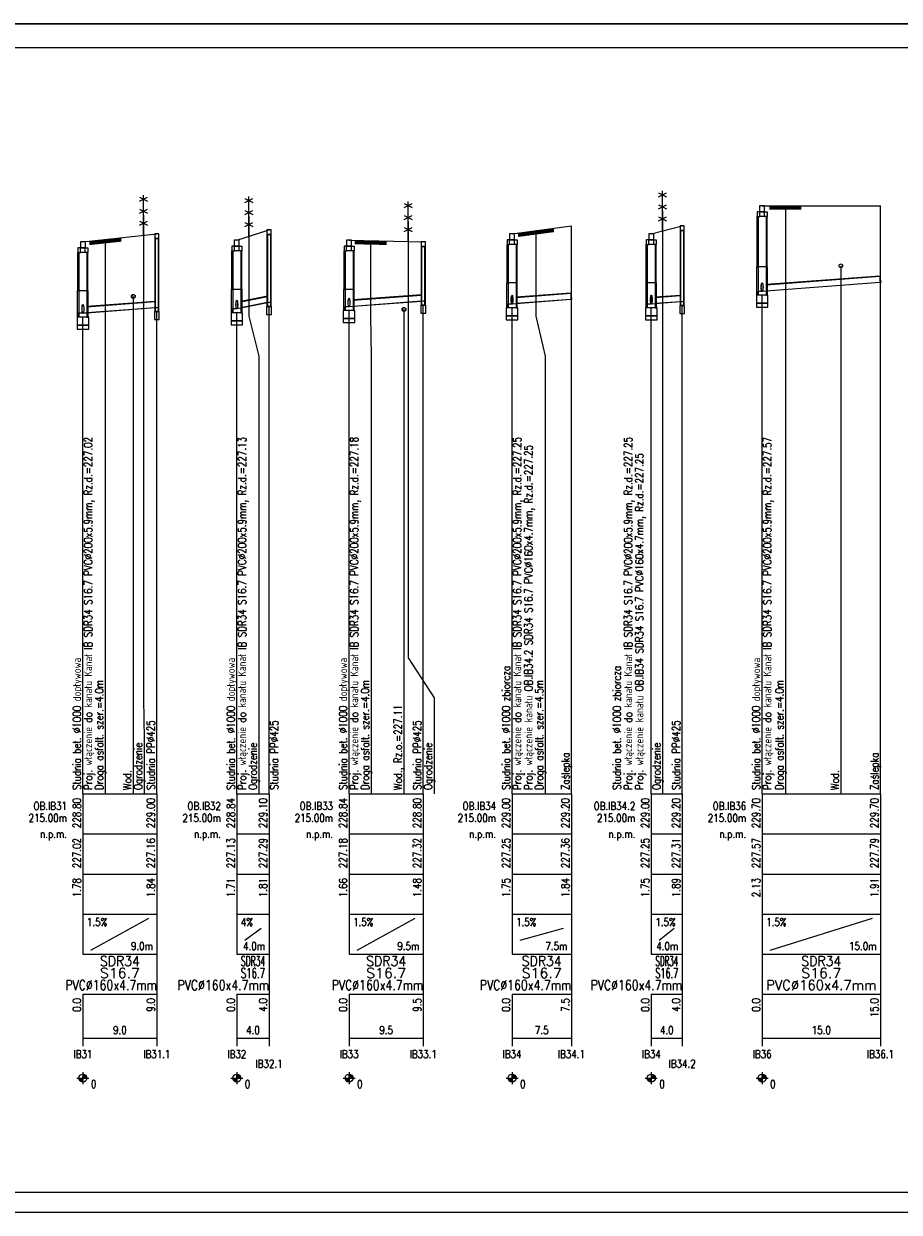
# Model space of a CAD drawing. Header units: metres. Extents: x -25 to 2175, y -3394 to -342.
# Tile 12 of 52: x 832 to 1051, y -2877 to -2580. Entities that reach past the tile are written whole.
import ezdxf
from ezdxf.enums import TextEntityAlignment as Align

# ---------------------------------------------------------------- set-up
doc = ezdxf.new("R2010")
doc.units = ezdxf.units.M
doc.header["$LTSCALE"] = 0.2
doc.layers.get('0').update_dxf_attribs({"color": 8, "linetype": 'CONTINUOUS'})
for name, color, linetype in [('Linie_tabeli', 7, 'CONTINUOUS'), ('Pompownia_P8_Liczby', 7, 'CONTINUOUS'), ('Pompownia_P8_Linie_opisowe', 7, 'CONTINUOUS'), ('Pompownia_P8_Linie_tabeli', 7, 'CONTINUOUS'), ('Pompownia_P8_Odcinki', 7, 'CONTINUOUS'), ('Pompownia_P8_Opis_PZ', 7, 'CONTINUOUS'), ('Pompownia_P8_Opis_uzbr_n', 7, 'CONTINUOUS'), ('Pompownia_P8_Opis_wl', 7, 'CONTINUOUS'), ('Pompownia_P8_Teren_istn', 3, 'CONTINUOUS'), ('Pompownia_P8_Uzbr_nadz', 7, 'CONTINUOUS'), ('Pompownia_P8_Uzbr_podz', 7, 'CONTINUOUS'), ('Pompownia_P8_Wezly', 7, 'CONTINUOUS'), ('warstwa_nr_0', 8, 'CONTINUOUS')]:
    doc.layers.add(name, color=color, linetype=linetype)
doc.styles.get("Standard").update_dxf_attribs({"font": 'simplex.shx'})

msp = doc.modelspace()

# ---------------------------------------------------------------- linework, layer by layer
msp.add_line((-24.71, -2579.92), (1275.29, -2579.92))
at = {"layer": 'Linie_tabeli'}
msp.add_lwpolyline([(0.29, -2871.92), (1269.29, -2871.92), (1269.29, -2585.92), (0.29, -2585.92)], close=True, dxfattribs=at)
at = {"layer": 'Pompownia_P8_Liczby'}
for p, q in [((846.99, -2841.9), (846.99, -2844.9)), ((885.47, -2841.9), (885.47, -2844.9)), ((913.52, -2841.9), (913.52, -2844.9)), ((954.27, -2841.9), (954.27, -2844.9)), ((989.1, -2841.9), (989.1, -2844.9)), ((1016.8, -2841.9), (1016.8, -2844.9)), ((845.49, -2843.4), (848.49, -2843.4)), ((845.99, -2843.47), (847.98, -2843.33)), ((846, -2843.54), (847.98, -2843.27)), ((846.01, -2843.61), (847.96, -2843.2)), ((846.03, -2843.68), (847.95, -2843.13)), ((846.05, -2843.75), (847.93, -2843.06)), ((846.07, -2843.81), (847.9, -2843)), ((846.1, -2843.87), (847.87, -2842.94)), ((846.14, -2843.93), (847.83, -2842.87)), ((846.18, -2843.99), (847.8, -2842.82)), ((846.22, -2844.05), (847.75, -2842.76)), ((846.27, -2844.1), (847.71, -2842.71)), ((846.32, -2844.15), (847.66, -2842.66)), ((846.37, -2844.19), (847.6, -2842.62)), ((846.43, -2844.23), (847.55, -2842.58)), ((846.49, -2844.27), (847.49, -2842.54)), ((846.55, -2844.3), (847.43, -2842.51)), ((846.61, -2844.33), (847.36, -2842.48)), ((846.68, -2844.36), (847.3, -2842.45)), ((846.74, -2844.37), (847.23, -2842.43)), ((846.81, -2844.39), (847.16, -2842.42)), ((846.88, -2844.4), (847.09, -2842.41)), ((846.95, -2844.4), (847.02, -2842.41)), ((883.97, -2843.4), (886.97, -2843.4)), ((884.47, -2843.47), (886.47, -2843.33)), ((884.48, -2843.54), (886.46, -2843.27)), ((884.49, -2843.61), (886.45, -2843.2)), ((884.51, -2843.68), (886.43, -2843.13)), ((884.53, -2843.75), (886.41, -2843.06)), ((884.56, -2843.81), (886.38, -2843)), ((884.59, -2843.87), (886.35, -2842.94)), ((884.62, -2843.93), (886.32, -2842.87)), ((884.66, -2843.99), (886.28, -2842.82)), ((884.7, -2844.05), (886.23, -2842.76)), ((884.75, -2844.1), (886.19, -2842.71)), ((884.8, -2844.15), (886.14, -2842.66)), ((884.85, -2844.19), (886.08, -2842.62)), ((884.91, -2844.23), (886.03, -2842.58)), ((884.97, -2844.27), (885.97, -2842.54)), ((885.03, -2844.3), (885.91, -2842.51)), ((885.09, -2844.33), (885.84, -2842.48)), ((885.16, -2844.36), (885.78, -2842.45)), ((885.23, -2844.37), (885.71, -2842.43)), ((885.3, -2844.39), (885.64, -2842.42)), ((885.36, -2844.4), (885.57, -2842.41)), ((885.43, -2844.4), (885.5, -2842.41)), ((912.02, -2843.4), (915.02, -2843.4)), ((912.52, -2843.47), (914.52, -2843.33)), ((912.53, -2843.54), (914.51, -2843.27)), ((912.54, -2843.61), (914.5, -2843.2)), ((912.56, -2843.68), (914.48, -2843.13)), ((912.58, -2843.75), (914.46, -2843.06)), ((912.61, -2843.81), (914.44, -2843)), ((912.64, -2843.87), (914.41, -2842.94)), ((912.67, -2843.93), (914.37, -2842.87)), ((912.71, -2843.99), (914.33, -2842.82)), ((912.76, -2844.05), (914.29, -2842.76)), ((912.8, -2844.1), (914.24, -2842.71)), ((912.85, -2844.15), (914.19, -2842.66)), ((912.91, -2844.19), (914.14, -2842.62)), ((912.96, -2844.23), (914.08, -2842.58)), ((913.02, -2844.27), (914.02, -2842.54)), ((913.08, -2844.3), (913.96, -2842.51)), ((913.15, -2844.33), (913.9, -2842.48)), ((913.21, -2844.36), (913.83, -2842.45)), ((913.28, -2844.37), (913.76, -2842.43)), ((913.35, -2844.39), (913.7, -2842.42)), ((913.42, -2844.4), (913.63, -2842.41)), ((913.49, -2844.4), (913.56, -2842.41)), ((952.77, -2843.4), (955.77, -2843.4)), ((953.28, -2843.54), (955.26, -2843.27)), ((953.28, -2843.47), (955.27, -2843.33)), ((953.3, -2843.61), (955.25, -2843.2)), ((953.31, -2843.68), (955.24, -2843.13)), ((953.33, -2843.75), (955.21, -2843.06)), ((953.36, -2843.81), (955.19, -2843)), ((953.39, -2843.87), (955.16, -2842.94)), ((953.43, -2843.93), (955.12, -2842.87)), ((953.46, -2843.99), (955.08, -2842.82)), ((953.51, -2844.05), (955.04, -2842.76)), ((953.55, -2844.1), (954.99, -2842.71)), ((953.6, -2844.15), (954.94, -2842.66)), ((953.66, -2844.19), (954.89, -2842.62)), ((953.71, -2844.23), (954.83, -2842.58)), ((953.77, -2844.27), (954.77, -2842.54)), ((953.84, -2844.3), (954.71, -2842.51)), ((953.9, -2844.33), (954.65, -2842.48)), ((953.96, -2844.36), (954.58, -2842.45)), ((954.03, -2844.37), (954.52, -2842.43)), ((954.1, -2844.39), (954.45, -2842.42)), ((954.17, -2844.4), (954.38, -2842.41)), ((954.24, -2844.4), (954.31, -2842.41)), ((987.6, -2843.4), (990.6, -2843.4)), ((988.1, -2843.47), (990.1, -2843.33)), ((988.11, -2843.54), (990.09, -2843.27)), ((988.12, -2843.61), (990.08, -2843.2)), ((988.14, -2843.68), (990.06, -2843.13)), ((988.16, -2843.75), (990.04, -2843.06)), ((988.19, -2843.81), (990.01, -2843)), ((988.22, -2843.87), (989.98, -2842.94)), ((988.25, -2843.93), (989.95, -2842.87)), ((988.29, -2843.99), (989.91, -2842.82)), ((988.33, -2844.05), (989.87, -2842.76)), ((988.38, -2844.1), (989.82, -2842.71)), ((988.43, -2844.15), (989.77, -2842.66)), ((988.48, -2844.19), (989.72, -2842.62)), ((988.54, -2844.23), (989.66, -2842.58)), ((988.6, -2844.27), (989.6, -2842.54)), ((988.66, -2844.3), (989.54, -2842.51)), ((988.73, -2844.33), (989.48, -2842.48)), ((988.79, -2844.36), (989.41, -2842.45)), ((988.86, -2844.37), (989.34, -2842.43)), ((988.93, -2844.39), (989.27, -2842.42)), ((989, -2844.4), (989.21, -2842.41)), ((989.07, -2844.4), (989.14, -2842.41)), ((1015.3, -2843.4), (1018.3, -2843.4)), ((1015.8, -2843.47), (1017.8, -2843.33)), ((1015.81, -2843.54), (1017.79, -2843.27)), ((1015.82, -2843.61), (1017.78, -2843.2)), ((1015.84, -2843.68), (1017.76, -2843.13)), ((1015.86, -2843.75), (1017.74, -2843.06)), ((1015.88, -2843.81), (1017.71, -2843)), ((1015.92, -2843.87), (1017.68, -2842.94)), ((1015.95, -2843.93), (1017.65, -2842.87)), ((1015.99, -2843.99), (1017.61, -2842.82)), ((1016.03, -2844.05), (1017.56, -2842.76)), ((1016.08, -2844.1), (1017.52, -2842.71)), ((1016.13, -2844.15), (1017.47, -2842.66)), ((1016.18, -2844.19), (1017.41, -2842.62)), ((1016.24, -2844.23), (1017.36, -2842.58)), ((1016.3, -2844.27), (1017.3, -2842.54)), ((1016.36, -2844.3), (1017.24, -2842.51)), ((1016.42, -2844.33), (1017.17, -2842.48)), ((1016.49, -2844.36), (1017.11, -2842.45)), ((1016.56, -2844.37), (1017.04, -2842.43)), ((1016.62, -2844.39), (1016.97, -2842.42)), ((1016.69, -2844.4), (1016.9, -2842.41)), ((1016.76, -2844.4), (1016.83, -2842.41))]:
    msp.add_line(p, q, dxfattribs=at)
for centre in [(846.99, -2843.4), (885.47, -2843.4), (913.52, -2843.4), (954.27, -2843.4), (989.1, -2843.4), (1016.8, -2843.4)]:
    msp.add_circle(centre, 1, dxfattribs=at)
at = {"layer": 'Pompownia_P8_Linie_opisowe'}
for p, q in [((1022.62, -2625.4), (1022.62, -2772.4)), ((991.88, -2626.68), (991.88, -2772.4)), ((852.59, -2633.8), (852.59, -2772.4)), ((1036.48, -2640.4), (1036.48, -2772.4)), ((859.59, -2648.04), (859.59, -2772.4)), ((927.26, -2651.3), (927.26, -2772.4))]:
    msp.add_line(p, q, dxfattribs=at)
for points in [[(862.11, -2627.77), (862.11, -2748.6), (862.29, -2758.6), (862.29, -2772.4)], [(888.43, -2628.05), (888.43, -2652.96), (890.97, -2662.96), (890.97, -2772.4)], [(928.32, -2629.32), (928.32, -2738.36), (934.77, -2748.36), (934.77, -2772.4)], [(918.92, -2634.12), (918.92, -2652.96), (919.02, -2662.96), (919.02, -2772.4)], [(960.25, -2631.6), (960.25, -2652.96), (962.57, -2662.96), (962.57, -2772.4)]]:
    msp.add_lwpolyline(points, dxfattribs=at)
at = {"layer": 'Pompownia_P8_Linie_tabeli'}
for p, q in [((846.99, -2772.4), (865.47, -2772.4)), ((846.99, -2772.4), (846.99, -2802.4)), ((846.99, -2772.4), (846.99, -2812.4)), ((865.47, -2772.4), (865.47, -2802.4)), ((865.47, -2772.4), (865.47, -2833.4)), ((885.47, -2772.4), (893.52, -2772.4)), ((885.47, -2772.4), (885.47, -2802.4)), ((885.47, -2772.4), (885.47, -2812.4)), ((893.52, -2772.4), (893.52, -2802.4)), ((893.52, -2772.4), (893.52, -2833.4)), ((913.52, -2772.4), (932.07, -2772.4)), ((913.52, -2772.4), (913.52, -2802.4)), ((913.52, -2772.4), (913.52, -2812.4)), ((932.07, -2772.4), (932.07, -2802.4)), ((932.07, -2772.4), (932.07, -2833.4)), ((954.27, -2772.4), (969.1, -2772.4)), ((954.27, -2772.4), (954.27, -2802.4)), ((954.27, -2772.4), (954.27, -2812.4)), ((969.1, -2772.4), (969.1, -2802.4)), ((969.1, -2772.4), (969.1, -2833.4)), ((989.1, -2772.4), (996.8, -2772.4)), ((989.1, -2772.4), (989.1, -2802.4)), ((989.1, -2772.4), (989.1, -2812.4)), ((996.8, -2772.4), (996.8, -2802.4)), ((996.8, -2772.4), (996.8, -2833.4)), ((1016.8, -2772.4), (1046.38, -2772.4)), ((1016.8, -2772.4), (1016.8, -2802.4)), ((1016.8, -2772.4), (1016.8, -2833.4)), ((1046.38, -2772.4), (1046.38, -2802.4)), ((1046.38, -2772.4), (1046.38, -2833.4)), ((846.99, -2782.4), (865.47, -2782.4)), ((885.47, -2782.4), (893.52, -2782.4)), ((913.52, -2782.4), (932.07, -2782.4)), ((954.27, -2782.4), (969.1, -2782.4)), ((989.1, -2782.4), (996.8, -2782.4)), ((1016.8, -2782.4), (1046.38, -2782.4)), ((846.99, -2792.4), (865.47, -2792.4)), ((885.47, -2792.4), (893.52, -2792.4)), ((913.52, -2792.4), (932.07, -2792.4)), ((954.27, -2792.4), (969.1, -2792.4)), ((989.1, -2792.4), (996.8, -2792.4)), ((1016.8, -2792.4), (1046.38, -2792.4)), ((846.99, -2802.4), (865.47, -2802.4)), ((846.99, -2802.4), (846.99, -2812.4)), ((848.99, -2811.4), (863.47, -2803.4)), ((865.47, -2802.4), (865.47, -2812.4)), ((885.47, -2802.4), (893.52, -2802.4)), ((885.47, -2802.4), (885.47, -2812.4)), ((893.52, -2802.4), (893.52, -2812.4)), ((913.52, -2802.4), (932.07, -2802.4)), ((913.52, -2802.4), (913.52, -2812.4)), ((915.52, -2811.4), (930.07, -2803.4)), ((932.07, -2802.4), (932.07, -2812.4)), ((954.27, -2802.4), (969.1, -2802.4)), ((954.27, -2802.4), (954.27, -2812.4)), ((969.1, -2802.4), (969.1, -2812.4)), ((989.1, -2802.4), (996.8, -2802.4)), ((989.1, -2802.4), (989.1, -2812.4)), ((996.8, -2802.4), (996.8, -2812.4)), ((1016.8, -2802.4), (1046.38, -2802.4)), ((1016.8, -2802.4), (1016.8, -2812.4)), ((1018.8, -2811.4), (1044.38, -2803.4)), ((1046.38, -2802.4), (1046.38, -2812.4)), ((887.47, -2808.9), (891.52, -2805.9)), ((956.27, -2808.9), (967.1, -2805.9)), ((991.1, -2808.9), (994.8, -2805.9)), ((846.99, -2812.4), (865.47, -2812.4)), ((865.47, -2812.4), (865.47, -2822.4)), ((885.47, -2812.4), (893.52, -2812.4)), ((893.52, -2812.4), (893.52, -2822.4)), ((913.52, -2812.4), (932.07, -2812.4)), ((932.07, -2812.4), (932.07, -2822.4)), ((954.27, -2812.4), (969.1, -2812.4)), ((969.1, -2812.4), (969.1, -2822.4)), ((989.1, -2812.4), (996.8, -2812.4)), ((996.8, -2812.4), (996.8, -2822.4)), ((1016.8, -2812.4), (1046.38, -2812.4)), ((1046.38, -2812.4), (1046.38, -2822.4)), ((846.99, -2822.4), (865.47, -2822.4)), ((846.99, -2822.4), (846.99, -2835.4)), ((846.99, -2822.4), (846.99, -2833.4)), ((865.47, -2822.4), (865.47, -2835.4)), ((885.47, -2822.4), (893.52, -2822.4)), ((885.47, -2822.4), (885.47, -2835.4)), ((885.47, -2822.4), (885.47, -2833.4)), ((893.52, -2822.4), (893.52, -2835.4)), ((913.52, -2822.4), (932.07, -2822.4)), ((913.52, -2822.4), (913.52, -2835.4)), ((913.52, -2822.4), (913.52, -2833.4)), ((932.07, -2822.4), (932.07, -2835.4)), ((954.27, -2822.4), (969.1, -2822.4)), ((954.27, -2822.4), (954.27, -2835.4)), ((954.27, -2822.4), (954.27, -2833.4)), ((969.1, -2822.4), (969.1, -2835.4)), ((989.1, -2822.4), (996.8, -2822.4)), ((989.1, -2822.4), (989.1, -2835.4)), ((989.1, -2822.4), (989.1, -2833.4)), ((996.8, -2822.4), (996.8, -2835.4)), ((1016.8, -2822.4), (1046.38, -2822.4)), ((1016.8, -2822.4), (1016.8, -2835.4)), ((1046.38, -2822.4), (1046.38, -2835.4)), ((846.99, -2833.4), (865.47, -2833.4)), ((885.47, -2833.4), (893.52, -2833.4)), ((913.52, -2833.4), (932.07, -2833.4)), ((954.27, -2833.4), (969.1, -2833.4)), ((989.1, -2833.4), (996.8, -2833.4)), ((1016.8, -2833.4), (1046.38, -2833.4))]:
    msp.add_line(p, q, dxfattribs=at)
for points in [[(1046.38, -2772.4), (1046.38, -2625.4)], [(969.1, -2772.4), (969.1, -2630.4)], [(1016.8, -2772.4), (1016.8, -2647.76)], [(865.47, -2772.4), (865.47, -2651.85)], [(885.47, -2772.4), (885.47, -2652.12)], [(893.52, -2772.4), (893.52, -2650.57)], [(913.52, -2772.4), (913.52, -2651.6)], [(932.07, -2772.4), (932.07, -2650.22)], [(954.27, -2772.4), (954.27, -2650.91)], [(989.1, -2772.4), (989.1, -2650.91)], [(996.8, -2772.4), (996.8, -2650.34)], [(846.99, -2772.4), (846.99, -2653.23)]]:
    msp.add_lwpolyline(points, dxfattribs=at)
at = {"layer": 'Pompownia_P8_Odcinki'}
for points in [[(1017.8, -2645.16), (1046.23, -2643.03), (1046.23, -2642.98), (1017.8, -2645.11)], [(1017.8, -2646.66), (1046.23, -2644.53), (1046.23, -2644.58), (1017.8, -2646.71)], [(886.47, -2649.39), (893.1, -2648.06), (893.1, -2648.02), (886.47, -2649.34)], [(914.52, -2649), (931.65, -2647.71), (931.65, -2647.66), (914.52, -2648.95)], [(914.52, -2650.5), (931.65, -2649.22), (931.65, -2649.26), (914.52, -2650.55)], [(955.27, -2648.3), (968.95, -2647.28), (968.95, -2647.23), (955.27, -2648.26)], [(955.27, -2649.81), (968.95, -2648.78), (968.95, -2648.83), (955.27, -2649.86)], [(990.1, -2648.3), (996.37, -2647.83), (996.37, -2647.79), (990.1, -2648.26)], [(847.99, -2650.62), (865.04, -2649.34), (865.04, -2649.3), (847.99, -2650.58)], [(847.99, -2652.13), (865.04, -2650.85), (865.04, -2650.9), (847.99, -2652.18)], [(886.47, -2650.9), (893.1, -2649.57), (893.1, -2649.62), (886.47, -2650.94)], [(990.1, -2649.81), (996.37, -2649.34), (996.37, -2649.39), (990.1, -2649.86)]]:
    msp.add_lwpolyline(points, close=True, dxfattribs=at)
at = {"layer": 'Pompownia_P8_Opis_wl'}
for centre, major_axis in [((1016.8, -2645.74), (0, -1.1)), ((1016.8, -2645.74), (0, -1)), ((885.47, -2650.1), (0, -1.1)), ((885.47, -2650.1), (0, -1)), ((913.52, -2649.58), (0, -1.1)), ((913.52, -2649.58), (0, -1)), ((954.27, -2648.88), (0, -1.1)), ((954.27, -2648.88), (0, -1)), ((954.27, -2649.13), (0, -0.8)), ((954.27, -2649.13), (0, -0.753)), ((989.1, -2648.88), (0, -1.1)), ((989.1, -2648.88), (0, -1)), ((989.1, -2649.13), (0, -0.8)), ((989.1, -2649.13), (0, -0.753)), ((846.99, -2651.2), (0, -1.1)), ((846.99, -2651.2), (0, -1))]:
    msp.add_ellipse(centre, major_axis=major_axis, ratio=0.2, dxfattribs=at)
at = {"layer": 'Pompownia_P8_Teren_istn'}
for points in [[(1016.8, -2625.4), (1046.38, -2625.4)], [(885.47, -2634), (893.52, -2631.4)], [(954.27, -2632.4), (969.1, -2630.4)], [(989.1, -2632.4), (996.8, -2630.4)], [(846.99, -2634.4), (865.47, -2632.4)], [(913.52, -2634), (932.07, -2634.4)]]:
    msp.add_lwpolyline(points, dxfattribs=at)
at = {"layer": 'Pompownia_P8_Uzbr_nadz'}
for p, q in [((990.88, -2623.18), (992.88, -2622.18)), ((990.88, -2622.18), (992.88, -2623.18)), ((991.88, -2631.68), (991.88, -2621.68)), ((861.11, -2624.27), (863.11, -2623.27)), ((861.11, -2623.27), (863.11, -2624.27)), ((862.11, -2632.77), (862.11, -2622.77)), ((887.43, -2624.55), (889.43, -2623.55)), ((887.43, -2623.55), (889.43, -2624.55)), ((888.43, -2633.05), (888.43, -2623.05)), ((927.32, -2625.82), (929.32, -2624.82)), ((927.32, -2624.82), (929.32, -2625.82)), ((928.32, -2634.32), (928.32, -2624.32)), ((990.88, -2626.18), (992.88, -2625.18)), ((990.88, -2625.18), (992.88, -2626.18)), ((861.11, -2627.27), (863.11, -2626.27)), ((861.11, -2626.27), (863.11, -2627.27)), ((887.43, -2627.55), (889.43, -2626.55)), ((887.43, -2626.55), (889.43, -2627.55)), ((927.32, -2628.82), (929.32, -2627.82)), ((927.32, -2627.82), (929.32, -2628.82)), ((990.88, -2629.18), (992.88, -2628.18)), ((990.88, -2628.18), (992.88, -2629.18)), ((861.11, -2630.27), (863.11, -2629.27)), ((861.11, -2629.27), (863.11, -2630.27)), ((887.43, -2630.55), (889.43, -2629.55)), ((887.43, -2629.55), (889.43, -2630.55)), ((927.32, -2631.82), (929.32, -2630.82)), ((927.32, -2630.82), (929.32, -2631.82))]:
    msp.add_line(p, q, dxfattribs=at)
for points in [[(1018.62, -2625.9, 1, 1, 0), (1026.62, -2625.9, 1, 1, 0)], [(955.75, -2632.7, 1, 1, 0), (964.75, -2631.49, 1, 1, 0)], [(848.59, -2634.73, 1, 1, 0), (856.59, -2633.87, 1, 1, 0)], [(914.92, -2634.53, 1, 1, 0), (922.92, -2634.71, 1, 1, 0)]]:
    msp.add_lwpolyline(points, format="xyseb", dxfattribs=at)
at = {"layer": 'Pompownia_P8_Uzbr_podz'}
for centre, radius in [((1036.48, -2640.4), 0.472), ((1036.48, -2640.4), 0.45), ((859.59, -2648.04), 0.472), ((859.59, -2648.04), 0.45), ((927.26, -2651.3), 0.472), ((927.26, -2651.3), 0.45)]:
    msp.add_circle(centre, radius, dxfattribs=at)
at = {"layer": 'Pompownia_P8_Wezly'}
for p, q in [((1017.4, -2626.9), (1016.2, -2626.9)), ((1017.4, -2628.1), (1016.2, -2628.1)), ((954.87, -2633.9), (953.67, -2633.9)), ((989.7, -2633.9), (988.5, -2633.9)), ((847.59, -2635.9), (846.39, -2635.9)), ((847.59, -2637.1), (846.39, -2637.1)), ((886.07, -2635.5), (884.87, -2635.5)), ((886.07, -2636.7), (884.87, -2636.7)), ((914.12, -2635.5), (912.92, -2635.5)), ((914.12, -2636.7), (912.92, -2636.7)), ((954.87, -2635.1), (953.67, -2635.1)), ((989.7, -2635.1), (988.5, -2635.1)), ((1017.92, -2640.7), (1015.68, -2640.7)), ((1046.38, -2643.75), (1046.23, -2642.98)), ((1046.23, -2642.98), (1046.23, -2644.58)), ((1046.38, -2643.77), (1046.23, -2643.03)), ((955.39, -2644.7), (953.15, -2644.7)), ((990.22, -2644.7), (987.98, -2644.7)), ((1046.23, -2644.53), (1046.38, -2644.53)), ((1046.23, -2644.58), (1046.38, -2644.55)), ((1046.54, -2644.52), (1046.38, -2643.75)), ((1046.54, -2644.52), (1046.38, -2643.77)), ((1046.38, -2644.53), (1046.54, -2644.52)), ((1046.38, -2644.55), (1046.54, -2644.52)), ((1046.54, -2644.52), (1046.54, -2644.52)), ((848.11, -2646.7), (845.87, -2646.7)), ((886.59, -2646.3), (884.35, -2646.3)), ((914.64, -2646.3), (912.4, -2646.3)), ((969.1, -2648), (968.95, -2647.23)), ((968.95, -2647.23), (968.95, -2648.83)), ((969.1, -2648.02), (968.95, -2647.28)), ((968.95, -2648.78), (969.1, -2648.78)), ((968.95, -2648.83), (969.1, -2648.8)), ((969.25, -2648.77), (969.1, -2648)), ((969.25, -2648.77), (969.1, -2648.02)), ((969.1, -2648.78), (969.25, -2648.77)), ((969.1, -2648.8), (969.25, -2648.77)), ((969.25, -2648.77), (969.25, -2648.77))]:
    msp.add_line(p, q, dxfattribs=at)
for points in [[(1016.17, -2626.9), (1017.42, -2626.9), (1017.42, -2625.4), (1016.17, -2625.4)], [(1016.2, -2626.9), (1015.55, -2626.9), (1015.55, -2628.1), (1016.2, -2628.1)], [(1015.8, -2640.7), (1015.55, -2640.7), (1015.55, -2628.1), (1015.8, -2628.1)], [(1017.4, -2626.9), (1018.05, -2626.9), (1018.05, -2628.1), (1017.4, -2628.1)], [(1017.8, -2640.7), (1018.05, -2640.7), (1018.05, -2628.1), (1017.8, -2628.1)], [(892.99, -2632.6), (894.05, -2632.6), (894.05, -2631.4), (892.99, -2631.4)], [(996.27, -2631.6), (997.33, -2631.6), (997.33, -2630.4), (996.27, -2630.4)], [(864.94, -2633.6), (866, -2633.6), (866, -2632.4), (864.94, -2632.4)], [(864.94, -2651.85), (866, -2651.85), (866, -2633.6), (864.94, -2633.6)], [(865.04, -2651.85), (865.89, -2651.85), (865.89, -2633.6), (865.04, -2633.6)], [(884.84, -2635.5), (886.09, -2635.5), (886.09, -2634), (884.84, -2634)], [(892.99, -2650.57), (894.05, -2650.57), (894.05, -2632.6), (892.99, -2632.6)], [(893.1, -2650.57), (893.95, -2650.57), (893.95, -2632.6), (893.1, -2632.6)], [(912.9, -2635.5), (914.15, -2635.5), (914.15, -2634), (912.9, -2634)], [(953.67, -2633.9), (953.02, -2633.9), (953.02, -2635.1), (953.67, -2635.1)], [(953.65, -2633.9), (954.9, -2633.9), (954.9, -2632.4), (953.65, -2632.4)], [(954.87, -2633.9), (955.52, -2633.9), (955.52, -2635.1), (954.87, -2635.1)], [(988.5, -2633.9), (987.85, -2633.9), (987.85, -2635.1), (988.5, -2635.1)], [(988.48, -2633.9), (989.72, -2633.9), (989.72, -2632.4), (988.48, -2632.4)], [(989.7, -2633.9), (990.35, -2633.9), (990.35, -2635.1), (989.7, -2635.1)], [(996.27, -2650.34), (997.33, -2650.34), (997.33, -2631.6), (996.27, -2631.6)], [(996.37, -2650.34), (997.22, -2650.34), (997.22, -2631.6), (996.37, -2631.6)], [(846.39, -2635.9), (845.74, -2635.9), (845.74, -2637.1), (846.39, -2637.1)], [(845.99, -2646.7), (845.74, -2646.7), (845.74, -2637.1), (845.99, -2637.1)], [(846.36, -2635.9), (847.61, -2635.9), (847.61, -2634.4), (846.36, -2634.4)], [(847.59, -2635.9), (848.24, -2635.9), (848.24, -2637.1), (847.59, -2637.1)], [(847.99, -2646.7), (848.24, -2646.7), (848.24, -2637.1), (847.99, -2637.1)], [(884.87, -2635.5), (884.22, -2635.5), (884.22, -2636.7), (884.87, -2636.7)], [(884.47, -2646.3), (884.22, -2646.3), (884.22, -2636.7), (884.47, -2636.7)], [(886.07, -2635.5), (886.72, -2635.5), (886.72, -2636.7), (886.07, -2636.7)], [(886.47, -2646.3), (886.72, -2646.3), (886.72, -2636.7), (886.47, -2636.7)], [(912.92, -2635.5), (912.27, -2635.5), (912.27, -2636.7), (912.92, -2636.7)], [(912.52, -2646.3), (912.27, -2646.3), (912.27, -2636.7), (912.52, -2636.7)], [(914.12, -2635.5), (914.77, -2635.5), (914.77, -2636.7), (914.12, -2636.7)], [(914.52, -2646.3), (914.77, -2646.3), (914.77, -2636.7), (914.52, -2636.7)], [(931.54, -2635.6), (932.6, -2635.6), (932.6, -2634.4), (931.54, -2634.4)], [(931.54, -2650.22), (932.6, -2650.22), (932.6, -2635.6), (931.54, -2635.6)], [(931.65, -2650.22), (932.5, -2650.22), (932.5, -2635.6), (931.65, -2635.6)], [(953.27, -2644.7), (953.02, -2644.7), (953.02, -2635.1), (953.27, -2635.1)], [(955.27, -2644.7), (955.52, -2644.7), (955.52, -2635.1), (955.27, -2635.1)], [(988.1, -2644.7), (987.85, -2644.7), (987.85, -2635.1), (988.1, -2635.1)], [(990.1, -2644.7), (990.35, -2644.7), (990.35, -2635.1), (990.1, -2635.1)], [(1015.8, -2647.76), (1015.48, -2647.76), (1015.48, -2640.7), (1015.8, -2640.7)], [(1017.8, -2647.76), (1018.12, -2647.76), (1018.12, -2640.7), (1017.8, -2640.7)], [(953.27, -2650.91), (952.95, -2650.91), (952.95, -2644.7), (953.27, -2644.7)], [(955.27, -2650.91), (955.59, -2650.91), (955.59, -2644.7), (955.27, -2644.7)], [(988.1, -2650.91), (987.78, -2650.91), (987.78, -2644.7), (988.1, -2644.7)], [(990.1, -2650.91), (990.42, -2650.91), (990.42, -2644.7), (990.1, -2644.7)], [(845.99, -2653.23), (845.67, -2653.23), (845.67, -2646.7), (845.99, -2646.7)], [(847.99, -2653.23), (848.31, -2653.23), (848.31, -2646.7), (847.99, -2646.7)], [(884.47, -2652.12), (884.15, -2652.12), (884.15, -2646.3), (884.47, -2646.3)], [(886.47, -2652.12), (886.79, -2652.12), (886.79, -2646.3), (886.47, -2646.3)], [(912.52, -2651.6), (912.2, -2651.6), (912.2, -2646.3), (912.52, -2646.3)], [(914.52, -2651.6), (914.84, -2651.6), (914.84, -2646.3), (914.52, -2646.3)], [(932.07, -2650.22), (931.65, -2650.22), (931.65, -2649.22), (932.07, -2649.18), (932.5, -2649.18), (932.5, -2650.22)], [(1015.36, -2649.76), (1018.24, -2649.76), (1018.24, -2647.76), (1015.36, -2647.76)], [(1016.8, -2647.76), (1015.8, -2647.76), (1015.8, -2646.74), (1016.8, -2646.74), (1017.8, -2646.66), (1017.8, -2647.76)], [(846.99, -2653.23), (845.99, -2653.23), (845.99, -2652.2), (846.99, -2652.2), (847.99, -2652.13), (847.99, -2653.23)], [(864.86, -2653.85), (866.08, -2653.85), (866.08, -2651.85), (864.86, -2651.85)], [(865.47, -2651.85), (865.04, -2651.85), (865.04, -2650.85), (865.47, -2650.82), (865.89, -2650.82), (865.89, -2651.85)], [(884.03, -2654.12), (886.91, -2654.12), (886.91, -2652.12), (884.03, -2652.12)], [(885.47, -2652.12), (884.47, -2652.12), (884.47, -2651.1), (885.47, -2651.1), (886.47, -2650.9), (886.47, -2652.12)], [(892.91, -2652.57), (894.13, -2652.57), (894.13, -2650.57), (892.91, -2650.57)], [(893.52, -2650.57), (893.1, -2650.57), (893.1, -2649.57), (893.52, -2649.49), (893.95, -2649.49), (893.95, -2650.57)], [(912.08, -2653.6), (914.96, -2653.6), (914.96, -2651.6), (912.08, -2651.6)], [(913.52, -2651.6), (912.52, -2651.6), (912.52, -2650.58), (913.52, -2650.58), (914.52, -2650.5), (914.52, -2651.6)], [(931.46, -2652.22), (932.69, -2652.22), (932.69, -2650.22), (931.46, -2650.22)], [(952.83, -2652.91), (955.71, -2652.91), (955.71, -2650.91), (952.83, -2650.91)], [(954.27, -2650.91), (953.27, -2650.91), (953.27, -2649.88), (954.27, -2649.88), (955.27, -2649.81), (955.27, -2650.91)], [(987.66, -2652.91), (990.54, -2652.91), (990.54, -2650.91), (987.66, -2650.91)], [(989.1, -2650.91), (988.1, -2650.91), (988.1, -2649.88), (989.1, -2649.88), (990.1, -2649.81), (990.1, -2650.91)], [(996.19, -2652.34), (997.41, -2652.34), (997.41, -2650.34), (996.19, -2650.34)], [(996.8, -2650.34), (996.37, -2650.34), (996.37, -2649.34), (996.8, -2649.31), (997.22, -2649.31), (997.22, -2650.34)], [(1015.36, -2650.76), (1018.24, -2650.76), (1018.24, -2649.76), (1015.36, -2649.76)], [(845.55, -2655.23), (848.43, -2655.23), (848.43, -2653.23), (845.55, -2653.23)], [(884.03, -2655.12), (886.91, -2655.12), (886.91, -2654.12), (884.03, -2654.12)], [(912.08, -2654.6), (914.96, -2654.6), (914.96, -2653.6), (912.08, -2653.6)], [(952.83, -2653.91), (955.71, -2653.91), (955.71, -2652.91), (952.83, -2652.91)], [(987.66, -2653.91), (990.54, -2653.91), (990.54, -2652.91), (987.66, -2652.91)], [(845.55, -2656.23), (848.43, -2656.23), (848.43, -2655.23), (845.55, -2655.23)]]:
    msp.add_lwpolyline(points, close=True, dxfattribs=at)
at = {"layer": 'warstwa_nr_0'}
msp.add_lwpolyline([(-24.71, -2876.92), (1275.29, -2876.92), (1275.29, -2579.92), (-24.71, -2579.92)], close=True, dxfattribs=at)

# ---------------------------------------------------------------- texts
at = {"layer": 'Pompownia_P8_Liczby', "width": 0.8}
for s, p in [('228.80', (846.49, -2773.4)), ('229.00', (864.97, -2773.4)), ('228.84', (884.97, -2773.4)), ('229.10', (893.02, -2773.4)), ('228.84', (913.02, -2773.4)), ('228.80', (931.57, -2773.4)), ('229.00', (953.77, -2773.4)), ('229.20', (968.6, -2773.4)), ('229.00', (988.6, -2773.4)), ('229.20', (996.3, -2773.4)), ('229.70', (1016.3, -2773.4)), ('229.70', (1045.88, -2773.4)), ('227.02', (846.49, -2783.4)), ('227.16', (864.97, -2783.4)), ('227.13', (884.97, -2783.4)), ('227.29', (893.02, -2783.4)), ('227.18', (913.02, -2783.4)), ('227.32', (931.57, -2783.4)), ('227.25', (953.77, -2783.4)), ('227.36', (968.6, -2783.4)), ('227.25', (988.6, -2783.4)), ('227.31', (996.3, -2783.4)), ('227.57', (1016.3, -2783.4)), ('227.79', (1045.88, -2783.4)), ('1.78', (846.49, -2793.4)), ('1.84', (864.97, -2793.4)), ('1.71', (884.97, -2793.4)), ('1.81', (893.02, -2793.4)), ('1.66', (913.02, -2793.4)), ('1.48', (931.57, -2793.4)), ('1.75', (953.77, -2793.4)), ('1.84', (968.6, -2793.4)), ('1.75', (988.6, -2793.4)), ('1.89', (996.3, -2793.4)), ('2.13', (1016.3, -2793.4)), ('1.91', (1045.88, -2793.4)), ('0.0', (846.49, -2823.4)), ('9.0', (864.97, -2823.4)), ('0.0', (884.97, -2823.4)), ('4.0', (893.02, -2823.4)), ('0.0', (913.02, -2823.4)), ('9.5', (931.57, -2823.4)), ('0.0', (953.77, -2823.4)), ('7.5', (968.6, -2823.4)), ('0.0', (988.6, -2823.4)), ('4.0', (996.3, -2823.4)), ('0.0', (1016.3, -2823.4)), ('15.0', (1045.88, -2823.4))]:
    msp.add_text(s, height=2, rotation=90, dxfattribs=at).set_placement(p, align=Align.RIGHT)
for s, p in [('1.5%', (847.99, -2805.4)), ('4%', (886.47, -2805.4)), ('1.5%', (914.52, -2805.4)), ('1.5%', (955.27, -2805.4)), ('1.5%', (990.1, -2805.4)), ('1.5%', (1017.8, -2805.4)), ('0', (848.99, -2845.9)), ('0', (887.47, -2845.9)), ('0', (915.52, -2845.9)), ('0', (956.27, -2845.9)), ('0', (991.1, -2845.9)), ('0', (1018.8, -2845.9))]:
    msp.add_text(s, height=2, dxfattribs=at).set_placement(p)
for s, height, p in [('9.0m', 2, (864.47, -2811.4)), ('4.0m', 2, (892.52, -2811.4)), ('9.5m', 2, (931.07, -2811.4)), ('7.5m', 2, (968.1, -2811.4)), ('4.0m', 2, (995.8, -2811.4)), ('15.0m', 2, (1045.38, -2811.4)), ('PVC%%c160x4.7mm', 2.5, (865.47, -2821.4)), ('PVC%%c160x4.7mm', 2.5, (893.52, -2821.4)), ('PVC%%c160x4.7mm', 2.5, (932.07, -2821.4)), ('PVC%%c160x4.7mm', 2.5, (969.1, -2821.4)), ('PVC%%c160x4.7mm', 2.5, (996.8, -2821.4))]:
    msp.add_text(s, height=height, dxfattribs=at).set_placement(p, align=Align.RIGHT)
at = {"layer": 'Pompownia_P8_Liczby'}
for s, width, p, p2 in [('SDR34', 0.865979, (851.23, -2815.4), (861.23, -2815.4)), ('SDR34', 0.524195, (886.47, -2815.4), (892.52, -2815.4)), ('SDR34', 0.865979, (917.8, -2815.4), (927.8, -2815.4)), ('SDR34', 0.865979, (956.69, -2815.4), (966.69, -2815.4)), ('SDR34', 0.493383, (990.1, -2815.4), (995.8, -2815.4)), ('SDR34', 0.865979, (1026.59, -2815.4), (1036.59, -2815.4)), ('S16.7', 1.05, (851.23, -2818.4), (861.23, -2818.4)), ('S16.7', 0.635586, (886.47, -2818.4), (892.52, -2818.4)), ('S16.7', 1.05, (917.8, -2818.4), (927.8, -2818.4)), ('S16.7', 1.05, (956.69, -2818.4), (966.69, -2818.4)), ('S16.7', 0.598227, (990.1, -2818.4), (995.8, -2818.4)), ('S16.7', 1.05, (1026.59, -2818.4), (1036.59, -2818.4)), ('PVC%%c160x4.7mm', 0.905195, (1017.8, -2821.4), (1045.38, -2821.4))]:
    msp.add_text(s, height=2.5, dxfattribs=dict(at, width=width)).set_placement(p, p2, align=Align.FIT)
at = {"layer": 'Pompownia_P8_Liczby', "width": 0.8}
for s, p in [('9.0', (856.23, -2832.4)), ('4.0', (889.5, -2832.4)), ('9.5', (922.8, -2832.4)), ('7.5', (961.69, -2832.4)), ('4.0', (992.95, -2832.4)), ('15.0', (1031.59, -2832.4)), ('IB31', (846.99, -2838.4)), ('IB31.1', (865.47, -2838.4)), ('IB32', (885.47, -2838.4)), ('IB32.1', (893.52, -2840.8)), ('IB33', (913.52, -2838.4)), ('IB33.1', (932.07, -2838.4)), ('IB34', (954.27, -2838.4)), ('IB34.1', (969.1, -2838.4)), ('IB34', (989.1, -2838.4)), ('IB34.2', (996.8, -2840.8)), ('IB36', (1016.8, -2838.4)), ('IB36.1', (1046.38, -2838.4))]:
    msp.add_text(s, height=2, dxfattribs=at).set_placement(p, align=Align.CENTER)
at = {"layer": 'Pompownia_P8_Linie_tabeli', "width": 0.8}
for s, p in [('OB.IB31', (842.99, -2776.4)), ('OB.IB32', (881.47, -2776.4)), ('OB.IB33', (909.52, -2776.4)), ('OB.IB34', (950.27, -2776.4)), ('OB.IB34.2', (985.1, -2776.4)), ('OB.IB36', (1012.8, -2776.4)), ('215.00m', (842.99, -2779.4)), ('215.00m', (881.47, -2779.4)), ('215.00m', (909.52, -2779.4)), ('215.00m', (950.27, -2779.4)), ('215.00m', (985.1, -2779.4)), ('215.00m', (1012.8, -2779.4)), ('n.p.m.', (842.99, -2783.4)), ('n.p.m.', (881.47, -2783.4)), ('n.p.m.', (909.52, -2783.4)), ('n.p.m.', (950.27, -2783.4)), ('n.p.m.', (985.1, -2783.4)), ('n.p.m.', (1012.8, -2783.4))]:
    msp.add_text(s, height=2, dxfattribs=at).set_placement(p, align=Align.RIGHT)
at = {"layer": 'Pompownia_P8_Opis_PZ', "width": 0.8}
for s, p in [('Studnia bet. %%c1000 dopływowa', (846.49, -2771.4)), ('Studnia bet. %%c1000 dopływowa', (884.97, -2771.4)), ('Studnia bet. %%c1000 dopływowa', (913.02, -2771.4)), ('Studnia bet. %%c1000 dopływowa', (1016.3, -2771.4)), ('Studnia bet. %%c1000 zbiorcza', (953.77, -2771.4)), ('Studnia bet. %%c1000 zbiorcza', (981.5, -2771.4)), ('Studnia PP%%c425', (864.97, -2771.4)), ('Studnia PP%%c425', (895.82, -2771.4)), ('Studnia PP%%c425', (931.57, -2771.4)), ('Studnia PP%%c425', (996.3, -2771.4)), ('Zaślepka', (968.6, -2771.4)), ('Zaślepka', (1045.88, -2771.4))]:
    msp.add_text(s, height=2, rotation=90, dxfattribs=at).set_placement(p)
at = {"layer": 'Pompownia_P8_Opis_uzbr_n', "width": 0.8}
for s, p in [('Droga asfalt. szer.=4.0m', (852.09, -2771.4)), ('Droga asfalt. szer.=4.0m', (918.52, -2771.4)), ('Droga asfalt. szer.=4.5m', (962.07, -2771.4)), ('Droga asfalt. szer.=4.0m', (1022.12, -2771.4)), ('Wod., Rz.o.=227.11', (926.76, -2771.4)), ('Ogrodzenie', (861.79, -2771.4)), ('Ogrodzenie', (890.47, -2771.4)), ('Ogrodzenie', (934.27, -2771.4)), ('Ogrodzenie', (991.38, -2771.4)), ('Wod.', (859.09, -2771.4)), ('Wod.', (1035.98, -2771.4))]:
    msp.add_text(s, height=2, rotation=90, dxfattribs=at).set_placement(p)
at = {"layer": 'Pompownia_P8_Opis_wl', "width": 0.8}
for s, p in [('Proj. włączenie do kanału Kanał IB SDR34 S16.7 PVC%%c200x5.9mm, Rz.d.=227.02', (849.29, -2771.4)), ('Proj. włączenie do kanału Kanał IB SDR34 S16.7 PVC%%c200x5.9mm, Rz.d.=227.13', (887.77, -2771.4)), ('Proj. włączenie do kanału Kanał IB SDR34 S16.7 PVC%%c200x5.9mm, Rz.d.=227.18', (915.82, -2771.4)), ('Proj. włączenie do kanału Kanał IB SDR34 S16.7 PVC%%c200x5.9mm, Rz.d.=227.25', (956.57, -2771.4)), ('Proj. włączenie do kanału Kanał IB SDR34 S16.7 PVC%%c200x5.9mm, Rz.d.=227.25', (984.3, -2771.4)), ('Proj. włączenie do kanału Kanał IB SDR34 S16.7 PVC%%c200x5.9mm, Rz.d.=227.57', (1019.1, -2771.4)), ('Proj. włączenie kanału OB.IB34.2 SDR34 S16.7 PVC%%c160x4.7mm, Rz.d.=227.25', (959.37, -2771.4)), ('Proj. włączenie kanału OB.IB34 SDR34 S16.7 PVC%%c160x4.7mm, Rz.d.=227.25', (987.1, -2771.4))]:
    msp.add_text(s, height=2, rotation=90, dxfattribs=at).set_placement(p)

doc.saveas('drawing.dxf')
